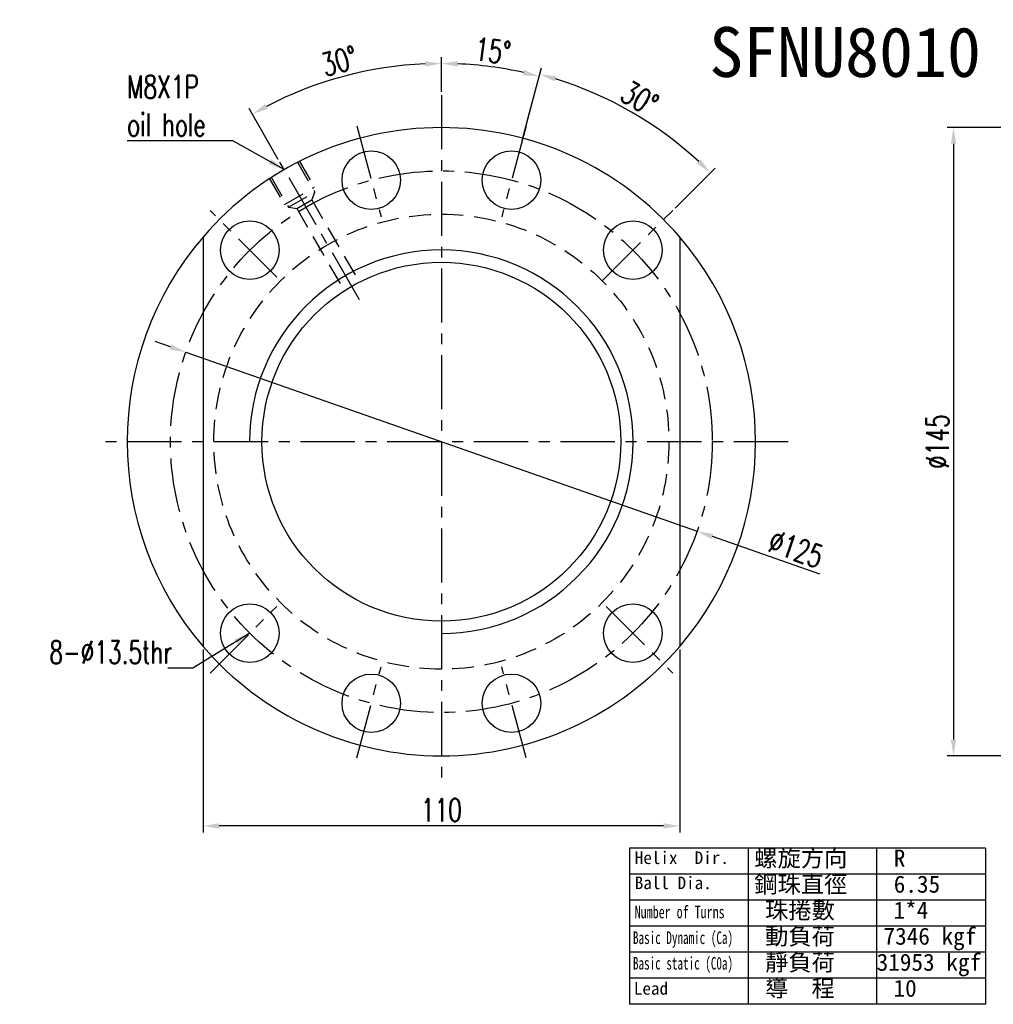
# Model space of a CAD drawing. Extents: x 732 to 1330, y 50 to 540.
# Tile 1 of 45: x 988 to 1212, y 50 to 277. Entities that reach past the tile are written whole.
import ezdxf
from ezdxf.enums import TextEntityAlignment as Align

# ---------------------------------------------------------------- set-up
doc = ezdxf.new("R2010")
doc.units = 0
doc.header["$MEASUREMENT"] = 0
for name, pattern in [('CENTER', [2, 1.25, -0.25, 0.25, -0.25]), ('DASHED', [0.75, 0.5, -0.25]), ('HIDDEN', [0.375, 0.25, -0.125])]:
    doc.linetypes.add(name, pattern=pattern)
for name, color, linetype in [('CEN', 1, 'CENTER'), ('CHA', 2, 'CONTINUOUS'), ('DIM', 4, 'CONTINUOUS'), ('HID', 2, 'HIDDEN'), ('OUT', 3, 'CONTINUOUS')]:
    doc.layers.add(name, color=color, linetype=linetype)
doc.styles.add('CHN', font='SIMPLEX.shx', dxfattribs={"width": 0.7, "bigfont": 'CHINESET.shx'})
doc.styles.add('DIM-7', font='SIMPLEX.shx', dxfattribs={"width": 0.7, "bigfont": 'chineset.shx'})
doc.styles.add('T', font='kaiu.ttf')
doc.dimstyles.new('CNS', dxfattribs={"dimscale": 0, "dimtxt": 4, "dimasz": 3, "dimexe": 1, "dimexo": 0.5, "dimgap": 1, "dimtad": 1, "dimdsep": 46, "dimtxsty": 'CHN', "dimcen": 0.09, "dimclrd": 256, "dimclre": 256, "dimclrt": 256, "dimadec": 0, "dimazin": 0, "dimtp": 1, "dimtm": 1, "dimtfac": 0.6, "dimtix": 1, "dimtmove": 2, "dimatfit": 3, "dimfxl": 1, "dimtvp": 0.85, "dimtolj": 1, "dimarcsym": 0})

# ---------------------------------------------------------------- blocks, each defined once
blk = doc.blocks.new('*D20')
at = {"layer": 'DIM', "color": 0, "lineweight": -2, "transparency": 16777216}
for p, q in [((1104.64, 253.43), (1108.02, 266.03)), ((1138.82, 233.69), (1148.05, 242.92))]:
    blk.add_line(p, q, dxfattribs=at)
blk.add_arc((1084.91, 179.78), 87.8, 47.4474, 72.5526, dxfattribs=at)
at = {"layer": 'DIM', "color": 0, "transparency": 16777216}
for points in [[(1111.05, 262.93), (1111.4, 264.13), (1107.63, 264.58)], [(1144.71, 244.9), (1143.85, 244), (1146.99, 241.86)]]:
    blk.add_solid(points, dxfattribs=at)
at = {"layer": 'DIM', "color": 0, "transparency": 16777216, "insert": (1130.64, 258.99), "char_height": 5.25, "attachment_point": 5, "rotation": 330, "style": 'CHN'}
blk.add_mtext('\\A1;30°', dxfattribs=at)
blk = doc.blocks.new('*D22')
at = {"layer": 'DIM', "color": 0, "lineweight": -2, "transparency": 16777216}
for p, q in [((1022.37, 201.66), (1018.83, 202.89)), ((1025.91, 200.42), (1143.9, 159.13)), ((1172.2, 149.23), (1147.44, 157.89))]:
    blk.add_line(p, q, dxfattribs=at)
at = {"layer": 'DIM', "color": 0, "transparency": 16777216}
for points in [[(1022.58, 202.25), (1022.17, 201.07), (1025.91, 200.42)], [(1147.64, 158.48), (1147.23, 157.3), (1143.9, 159.13)]]:
    blk.add_solid(points, dxfattribs=at)
at = {"layer": 'DIM', "color": 0, "transparency": 16777216, "insert": (1166.73, 155.04), "char_height": 5.25, "attachment_point": 5, "rotation": 340.7149, "style": 'CHN'}
blk.add_mtext('\\A1;∅125', dxfattribs=at)
blk = doc.blocks.new('*D23')
at = {"layer": 'DIM', "color": 0, "lineweight": -2, "transparency": 16777216}
for p, q in [((1029.91, 131.79), (1029.91, 89.6)), ((1139.91, 131.79), (1139.91, 89.6)), ((1136.16, 91.1), (1033.66, 91.1))]:
    blk.add_line(p, q, dxfattribs=at)
at = {"layer": 'DIM', "color": 0, "transparency": 16777216}
for points in [[(1033.66, 91.73), (1033.66, 90.48), (1029.91, 91.1)], [(1136.16, 91.73), (1136.16, 90.48), (1139.91, 91.1)]]:
    blk.add_solid(points, dxfattribs=at)
at = {"layer": 'DIM', "color": 0, "transparency": 16777216, "insert": (1084.91, 94.78), "char_height": 5.25, "attachment_point": 5, "style": 'CHN'}
blk.add_mtext('\\A1;110', dxfattribs=at)
blk = doc.blocks.new('*D24')
at = {"layer": 'DIM', "color": 0, "lineweight": -2, "transparency": 16777216}
for p, q in [((1084.91, 260.53), (1084.91, 268.55)), ((1103.54, 249.32), (1107.88, 265.53))]:
    blk.add_line(p, q, dxfattribs=at)
blk.add_arc((1084.91, 179.78), 87.28, 77.462, 87.538, dxfattribs=at)
at = {"layer": 'DIM', "color": 0, "transparency": 16777216}
for points in [[(1088.64, 266.35), (1088.67, 267.6), (1084.91, 267.05)], [(1104, 265.58), (1103.7, 264.36), (1107.49, 264.08)]]:
    blk.add_solid(points, dxfattribs=at)
at = {"layer": 'DIM', "color": 0, "transparency": 16777216, "insert": (1096.78, 269.95), "char_height": 5.25, "attachment_point": 5, "rotation": 352.5, "style": 'CHN'}
blk.add_mtext('\\A1;15°', dxfattribs=at)
blk = doc.blocks.new('*D25')
at = {"layer": 'DIM', "color": 0, "lineweight": -2, "transparency": 16777216}
for p, q in [((1084.91, 260.53), (1084.91, 268.55)), ((1047.28, 244.94), (1040.52, 256.66))]:
    blk.add_line(p, q, dxfattribs=at)
blk.add_arc((1084.91, 179.78), 87.28, 92.462, 117.538, dxfattribs=at)
at = {"layer": 'DIM', "color": 0, "transparency": 16777216}
for points in [[(1081.14, 267.6), (1081.17, 266.35), (1084.91, 267.05)], [(1044.86, 256.62), (1044.25, 257.71), (1041.27, 255.36)]]:
    blk.add_solid(points, dxfattribs=at)
at = {"layer": 'DIM', "color": 0, "transparency": 16777216, "insert": (1061.37, 267.63), "char_height": 5.25, "attachment_point": 5, "rotation": 15, "style": 'CHN'}
blk.add_mtext('\\A1;30°', dxfattribs=at)
blk = doc.blocks.new('*D26')
at = {"layer": 'DIM', "color": 0, "lineweight": -2, "transparency": 16777216}
for p, q in [((1222.76, 252.28), (1201.59, 252.28)), ((1203.09, 248.53), (1203.09, 111.03)), ((1222.76, 107.28), (1201.59, 107.28))]:
    blk.add_line(p, q, dxfattribs=at)
at = {"layer": 'DIM', "color": 0, "transparency": 16777216}
for points in [[(1202.46, 248.53), (1203.71, 248.53), (1203.09, 252.28)], [(1202.46, 111.03), (1203.71, 111.03), (1203.09, 107.28)]]:
    blk.add_solid(points, dxfattribs=at)
at = {"layer": 'DIM', "color": 0, "transparency": 16777216, "insert": (1199.41, 179.78), "char_height": 5.25, "attachment_point": 5, "rotation": 90, "style": 'CHN'}
blk.add_mtext('\\A1;%%c145', dxfattribs=at)

msp = doc.modelspace()

# ---------------------------------------------------------------- linework, layer by layer
at = {"layer": 'CEN', "color": 7, "linetype": 'CENTER', "ltscale": 10}
for p, q in [((1084.905, 259.775), (1084.905, 99.775)), ((1065.365, 252.703), (1070.994, 231.694)), ((1104.446, 252.703), (1098.817, 231.694)), ((1066.009, 212.504), (1047.655, 244.294)), ((1046.899, 217.782), (1031.519, 233.162)), ((1122.029, 216.898), (1138.292, 233.162)), ((1164.905, 179.775), (1004.905, 179.775)), ((1031.519, 126.389), (1046.899, 141.768)), ((1122.912, 141.768), (1138.292, 126.389)), ((1065.365, 106.848), (1070.994, 127.857)), ((1104.446, 106.848), (1098.817, 127.857))]:
    msp.add_line(p, q, dxfattribs=at)
msp.add_circle((1084.905, 179.775), 62.5, dxfattribs=at)
at = {"layer": 'DIM'}
for p, q in [((1210.465, 85.966), (1128.332, 85.966)), ((1128.332, 85.966), (1128.332, 49.937)), ((1155.71, 85.966), (1155.71, 49.937)), ((1185.338, 85.966), (1185.338, 49.937)), ((1210.465, 85.966), (1210.465, 49.937)), ((1210.465, 79.961), (1128.332, 79.961)), ((1210.465, 73.956), (1128.332, 73.956)), ((1210.465, 67.952), (1128.332, 67.952)), ((1210.465, 61.947), (1128.332, 61.947)), ((1210.465, 55.942), (1128.332, 55.942)), ((1210.465, 49.937), (1128.332, 49.937))]:
    msp.add_line(p, q, dxfattribs=at)
at = {"layer": 'DIM', "color": 7}
msp.add_arc((1084.905, 179.775), 44.25, 270, 180, dxfattribs=at)
at = {"layer": 'HID', "color": 7, "linetype": 'DASHED', "ltscale": 10}
for p, q in [((1051.687, 244.312), (1055.687, 237.384)), ((1052.12, 244.562), (1055.62, 238.5)), ((1045.191, 240.562), (1048.691, 234.5)), ((1045.624, 240.812), (1049.624, 233.884)), ((1048.691, 234.5), (1055.62, 238.5)), ((1049.624, 233.884), (1055.687, 237.384)), ((1055.6, 237.334), (1054.988, 235.595)), ((1051.523, 233.595), (1054.988, 235.595)), ((1054.988, 235.595), (1065.962, 216.587)), ((1049.711, 233.934), (1051.523, 233.595)), ((1051.523, 233.595), (1062.498, 214.587))]:
    msp.add_line(p, q, dxfattribs=at)
msp.add_circle((1084.905, 179.775), 52.5, dxfattribs=at)
at = {"layer": 'OUT', "color": 7, "ltscale": 10}
for p, q in [((1029.905, 227.011), (1029.905, 132.539)), ((1139.905, 227.011), (1139.905, 132.539))]:
    msp.add_line(p, q, dxfattribs=at)
at = {"layer": 'OUT', "color": 7}
for centre in [(1068.729, 240.146), (1101.082, 240.146), (1040.711, 223.969), (1129.1, 223.969), (1040.711, 135.581), (1129.1, 135.581), (1068.729, 119.405), (1101.082, 119.405)]:
    msp.add_circle(centre, 6.75, dxfattribs=at)
at = {"layer": 'OUT', "color": 7, "linetype": 'Continuous', "ltscale": 10}
msp.add_circle((1084.905, 179.775), 41.4, dxfattribs=at)
at = {"layer": 'OUT', "color": 7}
for start, end in [(40.65725, 139.34275), (139.34275, 220.65725), (319.34275, 40.65725), (220.65725, 319.34275)]:
    msp.add_arc((1084.905, 179.775), 72.5, start, end, dxfattribs=at)

# ---------------------------------------------------------------- texts
at = {"layer": 'CHA', "color": 0, "style": 'T'}
msp.add_text('SFNU8010', height=11.52, dxfattribs=at).set_placement((1178.062, 269.711), align=Align.MIDDLE)
at = {"layer": 'DIM', "style": 'T'}
for s, height, p in [('Helix  Dir.', 2.90304, (1129.524, 82.312)), ('螺旋方向', 3.9375, (1157.101, 81.704)), ('R', 3.938, (1189.289, 81.704)), ('Ball Dia.', 2.903, (1129.524, 76.515)), ('鋼珠直徑', 3.9375, (1157.101, 75.699)), ('6.35', 3.9375, (1189.289, 75.699)), ('珠捲數', 3.9375, (1159.601, 69.694)), ('1*4', 3.9375, (1189.229, 69.694)), ('動負荷', 3.9375, (1159.601, 63.689)), ('7346 kgf', 3.9375, (1186.921, 63.689)), ('靜負荷', 3.9375, (1159.601, 57.684)), ('31953 kgf', 3.9375, (1185.338, 57.684)), ('Lead', 2.903, (1129.317, 52.154)), ('導  程', 3.9375, (1159.601, 51.68)), ('10', 3.9375, (1189.229, 51.68))]:
    msp.add_text(s, height=height, dxfattribs=at).set_placement(p)
for s, width, p in [('Number of Turns', 0.7, (1129.524, 69.783)), ('Basic Dynamic (Ca)', 0.65, (1129.11, 63.851)), ('Basic static (C0a)', 0.65, (1129.11, 57.955))]:
    msp.add_text(s, height=2.90304, dxfattribs=dict(at, width=width)).set_placement(p)
at = {"layer": 'DIM', "color": 7, "char_height": 5.25}
for s, insert, attachment_point, style in [('M8X1P\\Poil hole', (1012.402, 257.29), 4, 'CHN'), ('8-%%C13.5thr', (1022.787, 131.184), 6, 'DIM-7')]:
    msp.add_mtext(s, dxfattribs=dict(at, insert=insert, attachment_point=attachment_point, style=style))

# ---------------------------------------------------------------- dimensions: what is measured, and where the dimension line sits
at = {"layer": 'DIM', "color": 7}
for base, line1, line2, picture, middle in [((1100.061, 265.726), ((1103.346, 248.597), (1098.817, 231.694)), ((1084.905, 259.775), (1084.905, 99.775)), '*D24', (1096.777, 269.949)), ((1069.75, 265.726), ((1066.009, 212.504), (1047.655, 244.294)), ((1084.905, 259.775), (1084.905, 99.775)), '*D25', (1061.365, 267.628)), ((1135.264, 251.694), ((1104.446, 252.703), (1098.817, 231.694)), ((1122.029, 216.898), (1138.292, 233.162)), '*D20', (1130.641, 258.992))]:
    dim = msp.add_angular_dim_2l(base=base, line1=line1, line2=line2, dimstyle='CNS', override={"dimscale": 1.5, "dimtxt": 3.5, "dimasz": 2.5, "dimgap": 0.7, "dimclrd": 0, "dimclre": 0, "dimclrt": 0, "dimtmove": 0}, dxfattribs=at)
    dim.commit()
    dim.dimension.update_dxf_attribs({"geometry": picture, "text_midpoint": middle})
dim = msp.add_linear_dim(base=(1203.089, 107.275), p1=(1223.507, 252.275), p2=(1223.507, 107.275), angle=90, text='%%c<>', dimstyle='CNS', override={"dimscale": 1.5, "dimtxt": 3.5, "dimasz": 2.5, "dimgap": 0.7, "dimclrd": 0, "dimclre": 0, "dimclrt": 0, "dimtmove": 0}, dxfattribs=at)
dim.commit()
dim.dimension.update_dxf_attribs({"geometry": '*D26', "text_midpoint": (1199.414, 179.775)})
dim = msp.add_diameter_dim_2p(p1=(1025.913, 200.417), p2=(1143.898, 159.133), dimstyle='CNS', override={"dimscale": 1.5, "dimtxt": 3.5, "dimasz": 2.5, "dimgap": 0.7, "dimclrd": 0, "dimclrt": 0, "dimtmove": 0}, dxfattribs=at)
dim.commit()
dim.dimension.update_dxf_attribs({"geometry": '*D22', "text_midpoint": (1165.513, 151.57), "dimtype": 163})
dim = msp.add_linear_dim(base=(1029.905, 91.104), p1=(1139.905, 132.539), p2=(1029.905, 132.539), dimstyle='CNS', override={"dimscale": 1.5, "dimtxt": 3.5, "dimasz": 2.5, "dimgap": 0.7, "dimclrd": 0, "dimclre": 0, "dimclrt": 0, "dimtmove": 0}, dxfattribs=at)
dim.commit()
dim.dimension.update_dxf_attribs({"geometry": '*D23', "text_midpoint": (1084.905, 94.779)})

# ---------------------------------------------------------------- leaders
at = {"layer": 'DIM', "color": 7, "annotation_type": 0, "has_hookline": 1, "hookline_direction": 1, "text_width": 19.6}
msp.add_leader([(1048.655, 242.562), (1036.802, 249.24), (1033.052, 249.24)], dimstyle='CNS', override={"dimscale": 1.5, "dimtxt": 3.5, "dimasz": 2.5, "dimgap": 0.7, "dimclrd": 0, "dimlwd": -3}, dxfattribs=at)
at = {"layer": 'DIM', "color": 7, "annotation_type": 0, "has_hookline": 1, "hookline_direction": 1}
msp.add_leader([(1040.711, 135.581), (1027.587, 127.509), (1023.837, 127.509)], dimstyle='CNS', override={"dimscale": 1.5, "dimtxt": 3.5, "dimasz": 2.5, "dimgap": 0.7, "dimclrd": 0, "dimlwd": -3}, dxfattribs=at)

doc.saveas('drawing.dxf')
